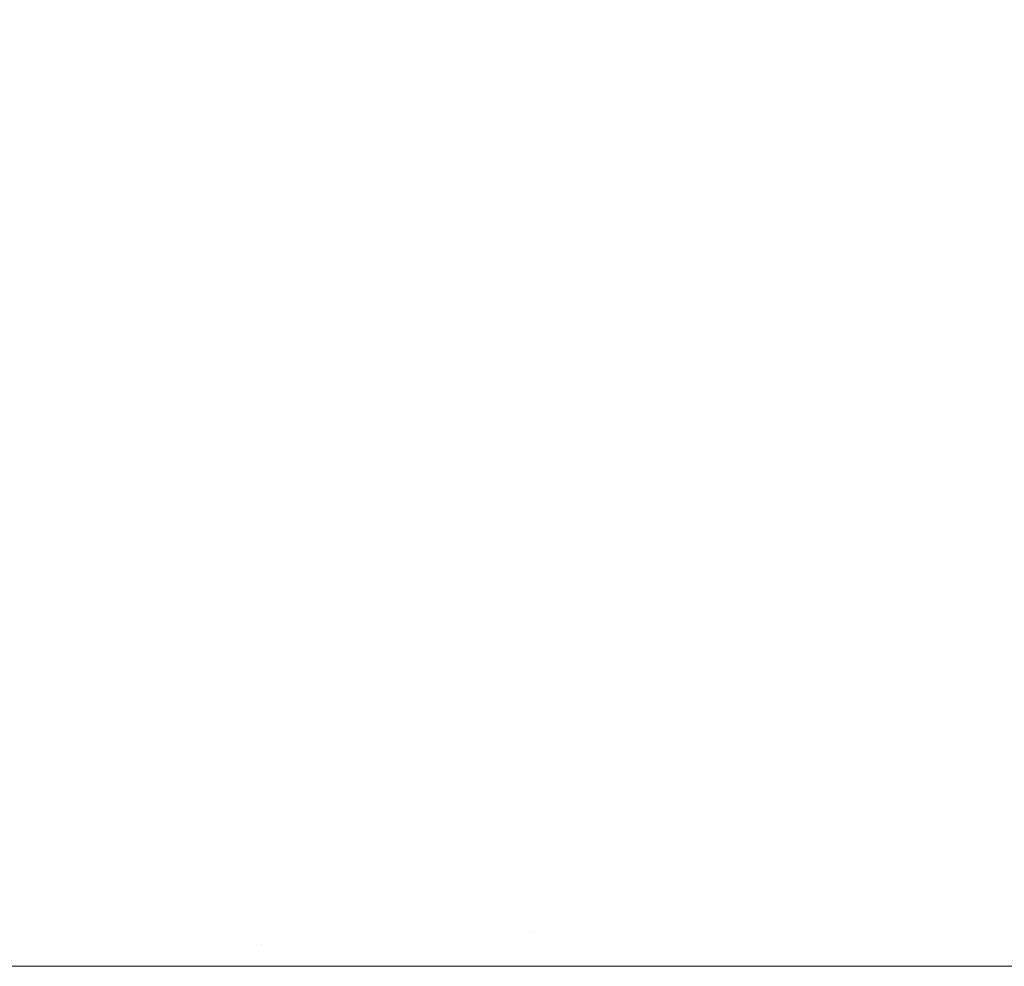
# Model space of a CAD drawing. Header units: centimetres. Extents: x -25.9 to 27.4, y -28.2 to -26.4.
# Tile 189 of 199: x 27.2758 to 27.2915, y -26.46 to -26.4449. Entities that reach past the tile are written whole.
import ezdxf

# ---------------------------------------------------------------- set-up
doc = ezdxf.new("R2010")
doc.units = ezdxf.units.CM
doc.header["$LTSCALE"] = 2.54
doc.layers.add('Lucido design-1', color=7, linetype='Continuous')

# ---------------------------------------------------------------- blocks, each defined once
blk = doc.blocks.new('Gruppo-4-1')
at = {"color": 7, "linetype": 'Continuous', "lineweight": 9}
for points, invisible_edges in [([(27.278345, -26.444721, 540.518618), (27.278988, -26.445027, 540.518618), (27.280888, -26.441259, 540.517806), (27.280084, -26.440874, 540.517806)], 15), ([(27.278988, -26.445027, 540.518618), (27.279616, -26.445361, 540.518618), (27.281675, -26.441676, 540.517806), (27.280888, -26.441259, 540.517806)], 15), ([(27.282874, -26.441428, 539.722441), (27.283652, -26.44193, 539.722441), (27.281449, -26.445189, 539.721644), (27.280811, -26.444778, 539.721644)], 15), ([(27.291017, -26.444191, 540.516815), (27.29167, -26.445037, 540.516815), (27.294985, -26.442585, 540.515649), (27.294225, -26.441601, 540.515649)], 15), ([(27.279616, -26.445361, 540.518618), (27.28023, -26.445722, 540.518618), (27.282443, -26.442127, 540.517806), (27.281675, -26.441676, 540.517806)], 15), ([(27.283652, -26.44193, 539.722441), (27.284408, -26.442465, 539.722441), (27.282069, -26.445627, 539.721644), (27.281449, -26.445189, 539.721644)], 15), ([(27.285962, -26.444847, 540.517806), (27.286592, -26.445477, 540.517806), (27.289606, -26.442588, 540.516815), (27.288851, -26.441833, 540.516815)], 15), ([(27.28023, -26.445722, 540.518618), (27.280828, -26.446108, 540.518618), (27.283192, -26.442611, 540.517806), (27.282443, -26.442127, 540.517806)], 15), ([(27.290003, -26.442208, 539.723396), (27.290741, -26.443012, 539.723396), (27.287811, -26.445591, 539.722441), (27.287184, -26.444909, 539.722441)], 15), ([(27.275205, -26.442525, 539.721644), (27.275943, -26.4427, 539.721644), (27.274946, -26.44653, 539.721007), (27.274371, -26.446393, 539.721007)], 15), ([(27.280828, -26.446108, 540.518618), (27.281409, -26.446519, 540.518618), (27.283919, -26.443125, 540.517806), (27.283192, -26.442611, 540.517806)], 15), ([(27.284408, -26.442465, 539.722441), (27.28514, -26.443031, 539.722441), (27.282669, -26.446091, 539.721644), (27.282069, -26.445627, 539.721644)], 15), ([(27.286592, -26.445477, 540.517806), (27.287194, -26.446133, 540.517806), (27.290329, -26.443375, 540.516815), (27.289606, -26.442588, 540.516815)], 15), ([(27.275943, -26.4427, 539.721644), (27.276673, -26.442907, 539.721644), (27.275514, -26.446691, 539.721007), (27.274946, -26.44653, 539.721007)], 15), ([(27.276673, -26.442907, 539.721644), (27.277394, -26.443145, 539.721644), (27.276076, -26.446876, 539.721007), (27.275514, -26.446691, 539.721007)], 15), ([(27.28514, -26.443031, 539.722441), (27.285848, -26.443628, 539.722441), (27.283249, -26.446581, 539.721644), (27.282669, -26.446091, 539.721644)], 15), ([(27.290741, -26.443012, 539.723396), (27.291445, -26.443846, 539.723396), (27.288408, -26.446298, 539.722441), (27.287811, -26.445591, 539.722441)], 15), ([(27.277394, -26.443145, 539.721644), (27.278104, -26.443413, 539.721644), (27.276628, -26.447084, 539.721007), (27.276076, -26.446876, 539.721007)], 15), ([(27.281409, -26.446519, 540.518618), (27.281973, -26.446954, 540.518618), (27.284624, -26.44367, 540.517806), (27.283919, -26.443125, 540.517806)], 15), ([(27.287194, -26.446133, 540.517806), (27.287769, -26.446814, 540.517806), (27.291017, -26.444191, 540.516815), (27.290329, -26.443375, 540.516815)], 15), ([(27.278104, -26.443413, 539.721644), (27.278802, -26.44371, 539.721644), (27.277172, -26.447316, 539.721007), (27.276628, -26.447084, 539.721007)], 15), ([(27.281973, -26.446954, 540.518618), (27.282517, -26.447413, 540.518618), (27.285305, -26.444244, 540.517806), (27.284624, -26.44367, 540.517806)], 15), ([(27.285848, -26.443628, 539.722441), (27.28653, -26.444254, 539.722441), (27.283808, -26.447094, 539.721644), (27.283249, -26.446581, 539.721644)], 15), ([(27.274591, -26.447895, 540.519248), (27.275101, -26.448039, 540.519248), (27.276349, -26.443967, 540.518618), (27.275664, -26.443773, 540.518618)], 15), ([(27.278802, -26.44371, 539.721644), (27.279487, -26.444038, 539.721644), (27.277705, -26.447571, 539.721007), (27.277172, -26.447316, 539.721007)], 15), ([(27.291445, -26.443846, 539.723396), (27.292112, -26.44471, 539.723396), (27.288974, -26.447031, 539.722441), (27.288408, -26.446298, 539.722441)], 15), ([(27.275101, -26.448039, 540.519248), (27.275606, -26.448206, 540.519248), (27.277025, -26.44419, 540.518618), (27.276349, -26.443967, 540.518618)], 15), ([(27.279487, -26.444038, 539.721644), (27.280157, -26.444394, 539.721644), (27.278227, -26.447848, 539.721007), (27.277705, -26.447571, 539.721007)], 15), ([(27.275606, -26.448206, 540.519248), (27.276103, -26.448393, 540.519248), (27.277691, -26.444441, 540.518618), (27.277025, -26.44419, 540.518618)], 15), ([(27.282517, -26.447413, 540.518618), (27.283041, -26.447894, 540.518618), (27.285962, -26.444847, 540.517806), (27.285305, -26.444244, 540.517806)], 15), ([(27.28653, -26.444254, 539.722441), (27.287184, -26.444909, 539.722441), (27.284345, -26.447631, 539.721644), (27.283808, -26.447094, 539.721644)], 15), ([(27.287769, -26.446814, 540.517806), (27.288314, -26.447519, 540.517806), (27.29167, -26.445037, 540.516815), (27.291017, -26.444191, 540.516815)], 15), ([(27.276103, -26.448393, 540.519248), (27.276591, -26.448601, 540.519248), (27.278345, -26.444721, 540.518618), (27.277691, -26.444441, 540.518618)], 15), ([(27.280157, -26.444394, 539.721644), (27.280811, -26.444778, 539.721644), (27.278737, -26.448147, 539.721007), (27.278227, -26.447848, 539.721007)], 15), ([(27.276591, -26.448601, 540.519248), (27.27707, -26.44883, 540.519248), (27.278988, -26.445027, 540.518618), (27.278345, -26.444721, 540.518618)], 15), ([(27.280811, -26.444778, 539.721644), (27.281449, -26.445189, 539.721644), (27.279233, -26.448468, 539.721007), (27.278737, -26.448147, 539.721007)], 15), ([(27.292112, -26.44471, 539.723396), (27.292742, -26.445601, 539.723396), (27.289508, -26.447787, 539.722441), (27.288974, -26.447031, 539.722441)], 15), ([(27.283041, -26.447894, 540.518618), (27.283544, -26.448398, 540.518618), (27.286592, -26.445477, 540.517806), (27.285962, -26.444847, 540.517806)], 15), ([(27.287184, -26.444909, 539.722441), (27.287811, -26.445591, 539.722441), (27.284858, -26.448189, 539.721644), (27.284345, -26.447631, 539.721644)], 15), ([(27.27707, -26.44883, 540.519248), (27.277539, -26.449079, 540.519248), (27.279616, -26.445361, 540.518618), (27.278988, -26.445027, 540.518618)], 15), ([(27.288314, -26.447519, 540.517806), (27.288828, -26.448247, 540.517806), (27.292287, -26.445909, 540.516815), (27.29167, -26.445037, 540.516815)], 15), ([(27.281449, -26.445189, 539.721644), (27.282069, -26.445627, 539.721644), (27.279715, -26.448809, 539.721007), (27.279233, -26.448468, 539.721007)], 15), ([(27.277539, -26.449079, 540.519248), (27.277997, -26.449348, 540.519248), (27.28023, -26.445722, 540.518618), (27.279616, -26.445361, 540.518618)], 15), ([(27.283544, -26.448398, 540.518618), (27.284026, -26.448922, 540.518618), (27.287194, -26.446133, 540.517806), (27.286592, -26.445477, 540.517806)], 15), ([(27.277997, -26.449348, 540.519248), (27.278443, -26.449636, 540.519248), (27.280828, -26.446108, 540.518618), (27.28023, -26.445722, 540.518618)], 15), ([(27.282069, -26.445627, 539.721644), (27.282669, -26.446091, 539.721644), (27.280183, -26.44917, 539.721007), (27.279715, -26.448809, 539.721007)], 15), ([(27.287811, -26.445591, 539.722441), (27.288408, -26.446298, 539.722441), (27.285347, -26.44877, 539.721644), (27.284858, -26.448189, 539.721644)], 15), ([(27.292742, -26.445601, 539.723396), (27.293334, -26.446518, 539.723396), (27.29001, -26.448565, 539.722441), (27.289508, -26.447787, 539.722441)], 15), ([(27.288828, -26.448247, 540.517806), (27.289311, -26.448995, 540.517806), (27.292867, -26.446806, 540.516815), (27.292287, -26.445909, 540.516815)], 15), ([(27.278443, -26.449636, 540.519248), (27.278877, -26.449943, 540.519248), (27.281409, -26.446519, 540.518618), (27.280828, -26.446108, 540.518618)], 15), ([(27.282669, -26.446091, 539.721644), (27.283249, -26.446581, 539.721644), (27.280635, -26.449551, 539.721007), (27.280183, -26.44917, 539.721007)], 15), ([(27.284026, -26.448922, 540.518618), (27.284485, -26.449466, 540.518618), (27.287769, -26.446814, 540.517806), (27.287194, -26.446133, 540.517806)], 15), ([(27.288408, -26.446298, 539.722441), (27.288974, -26.447031, 539.722441), (27.285811, -26.44937, 539.721644), (27.285347, -26.44877, 539.721644)], 15), ([(27.278877, -26.449943, 540.519248), (27.279297, -26.450268, 540.519248), (27.281973, -26.446954, 540.518618), (27.281409, -26.446519, 540.518618)], 15), ([(27.293334, -26.446518, 539.723396), (27.293887, -26.44746, 539.723396), (27.290479, -26.449363, 539.722441), (27.29001, -26.448565, 539.722441)], 15), ([(27.283249, -26.446581, 539.721644), (27.283808, -26.447094, 539.721644), (27.28107, -26.449951, 539.721007), (27.280635, -26.449551, 539.721007)], 15), ([(27.275514, -26.446691, 539.721007), (27.276076, -26.446876, 539.721007), (27.274752, -26.450623, 539.720529), (27.274351, -26.450491, 539.720529)], 15), ([(27.284485, -26.449466, 540.518618), (27.28492, -26.450029, 540.518618), (27.288314, -26.447519, 540.517806), (27.287769, -26.446814, 540.517806)], 15), ([(27.289311, -26.448995, 540.517806), (27.289762, -26.449764, 540.517806), (27.293407, -26.447728, 540.516815), (27.292867, -26.446806, 540.516815)], 15), ([(27.276076, -26.446876, 539.721007), (27.276628, -26.447084, 539.721007), (27.275147, -26.450772, 539.720529), (27.274752, -26.450623, 539.720529)], 15), ([(27.279297, -26.450268, 540.519248), (27.279703, -26.45061, 540.519248), (27.282517, -26.447413, 540.518618), (27.281973, -26.446954, 540.518618)], 15), ([(27.276628, -26.447084, 539.721007), (27.277172, -26.447316, 539.721007), (27.275535, -26.450938, 539.720529), (27.275147, -26.450772, 539.720529)], 15), ([(27.283808, -26.447094, 539.721644), (27.284345, -26.447631, 539.721644), (27.281488, -26.450369, 539.721007), (27.28107, -26.449951, 539.721007)], 15), ([(27.288974, -26.447031, 539.722441), (27.289508, -26.447787, 539.722441), (27.286249, -26.44999, 539.721644), (27.285811, -26.44937, 539.721644)], 15), ([(27.277172, -26.447316, 539.721007), (27.277705, -26.447571, 539.721007), (27.275916, -26.45112, 539.720529), (27.275535, -26.450938, 539.720529)], 15), ([(27.279703, -26.45061, 540.519248), (27.280094, -26.450969, 540.519248), (27.283041, -26.447894, 540.518618), (27.282517, -26.447413, 540.518618)], 15), ([(27.293887, -26.44746, 539.723396), (27.294399, -26.448424, 539.723396), (27.290913, -26.450181, 539.722441), (27.290479, -26.449363, 539.722441)], 15), ([(27.277705, -26.447571, 539.721007), (27.278227, -26.447848, 539.721007), (27.276289, -26.451318, 539.720529), (27.275916, -26.45112, 539.720529)], 15), ([(27.28492, -26.450029, 540.518618), (27.285331, -26.45061, 540.518618), (27.288828, -26.448247, 540.517806), (27.288314, -26.447519, 540.517806)], 15), ([(27.284345, -26.447631, 539.721644), (27.284858, -26.448189, 539.721644), (27.281887, -26.450804, 539.721007), (27.281488, -26.450369, 539.721007)], 15), ([(27.289762, -26.449764, 540.517806), (27.29018, -26.450551, 540.517806), (27.293908, -26.448671, 540.516815), (27.293407, -26.447728, 540.516815)], 15), ([(27.278227, -26.447848, 539.721007), (27.278737, -26.448147, 539.721007), (27.276653, -26.451531, 539.720529), (27.276289, -26.451318, 539.720529)], 15), ([(27.280094, -26.450969, 540.519248), (27.28047, -26.451345, 540.519248), (27.283544, -26.448398, 540.518618), (27.283041, -26.447894, 540.518618)], 15), ([(27.289508, -26.447787, 539.722441), (27.29001, -26.448565, 539.722441), (27.286661, -26.450627, 539.721644), (27.286249, -26.44999, 539.721644)], 15), ([(27.274177, -26.45225, 540.519695), (27.274503, -26.452373, 540.519695), (27.276103, -26.448393, 540.519248), (27.275606, -26.448206, 540.519248)], 15), ([(27.278737, -26.448147, 539.721007), (27.279233, -26.448468, 539.721007), (27.277008, -26.45176, 539.720529), (27.276653, -26.451531, 539.720529)], 15), ([(27.284858, -26.448189, 539.721644), (27.285347, -26.44877, 539.721644), (27.282268, -26.451256, 539.721007), (27.281887, -26.450804, 539.721007)], 15), ([(27.285331, -26.45061, 540.518618), (27.285717, -26.451208, 540.518618), (27.289311, -26.448995, 540.517806), (27.288828, -26.448247, 540.517806)], 15), ([(27.274503, -26.452373, 540.519695), (27.274824, -26.45251, 540.519695), (27.276591, -26.448601, 540.519248), (27.276103, -26.448393, 540.519248)], 15), ([(27.28047, -26.451345, 540.519248), (27.280829, -26.451736, 540.519248), (27.284026, -26.448922, 540.518618), (27.283544, -26.448398, 540.518618)], 15), ([(27.279233, -26.448468, 539.721007), (27.279715, -26.448809, 539.721007), (27.277352, -26.452004, 539.720529), (27.277008, -26.45176, 539.720529)], 15), ([(27.29001, -26.448565, 539.722441), (27.290479, -26.449363, 539.722441), (27.287045, -26.451282, 539.721644), (27.286661, -26.450627, 539.721644)], 15), ([(27.294399, -26.448424, 539.723396), (27.294869, -26.449409, 539.723396), (27.291313, -26.451016, 539.722441), (27.290913, -26.450181, 539.722441)], 15), ([(27.274824, -26.45251, 540.519695), (27.275139, -26.452661, 540.519695), (27.27707, -26.44883, 540.519248), (27.276591, -26.448601, 540.519248)], 15), ([(27.29018, -26.450551, 540.517806), (27.290564, -26.451355, 540.517806), (27.294369, -26.449635, 540.516815), (27.293908, -26.448671, 540.516815)], 15), ([(27.275139, -26.452661, 540.519695), (27.275447, -26.452824, 540.519695), (27.277539, -26.449079, 540.519248), (27.27707, -26.44883, 540.519248)], 15), ([(27.279715, -26.448809, 539.721007), (27.280183, -26.44917, 539.721007), (27.277686, -26.452262, 539.720529), (27.277352, -26.452004, 539.720529)], 15), ([(27.285347, -26.44877, 539.721644), (27.285811, -26.44937, 539.721644), (27.28263, -26.451723, 539.721007), (27.282268, -26.451256, 539.721007)], 15), ([(27.280829, -26.451736, 540.519248), (27.281171, -26.452142, 540.519248), (27.284485, -26.449466, 540.518618), (27.284026, -26.448922, 540.518618)], 15), ([(27.285717, -26.451208, 540.518618), (27.286077, -26.451822, 540.518618), (27.289762, -26.449764, 540.517806), (27.289311, -26.448995, 540.517806)], 15), ([(27.275447, -26.452824, 540.519695), (27.275748, -26.453001, 540.519695), (27.277997, -26.449348, 540.519248), (27.277539, -26.449079, 540.519248)], 15), ([(27.280183, -26.44917, 539.721007), (27.280635, -26.449551, 539.721007), (27.278009, -26.452534, 539.720529), (27.277686, -26.452262, 539.720529)], 15), ([(27.275748, -26.453001, 540.519695), (27.276041, -26.45319, 540.519695), (27.278443, -26.449636, 540.519248), (27.277997, -26.449348, 540.519248)], 15), ([(27.281171, -26.452142, 540.519248), (27.281496, -26.452562, 540.519248), (27.28492, -26.450029, 540.518618), (27.284485, -26.449466, 540.518618)], 15), ([(27.285811, -26.44937, 539.721644), (27.286249, -26.44999, 539.721644), (27.282971, -26.452206, 539.721007), (27.28263, -26.451723, 539.721007)], 15), ([(27.290479, -26.449363, 539.722441), (27.290913, -26.450181, 539.722441), (27.287401, -26.451952, 539.721644), (27.287045, -26.451282, 539.721644)], 15), ([(27.294869, -26.449409, 539.723396), (27.295298, -26.450413, 539.723396), (27.291676, -26.451868, 539.722441), (27.291313, -26.451016, 539.722441)], 15), ([(27.276041, -26.45319, 540.519695), (27.276326, -26.453392, 540.519695), (27.278877, -26.449943, 540.519248), (27.278443, -26.449636, 540.519248)], 15), ([(27.280635, -26.449551, 539.721007), (27.28107, -26.449951, 539.721007), (27.27832, -26.45282, 539.720529), (27.278009, -26.452534, 539.720529)], 15), ([(27.290564, -26.451355, 540.517806), (27.290914, -26.452174, 540.517806), (27.294788, -26.450617, 540.516815), (27.294369, -26.449635, 540.516815)], 15), ([(27.286077, -26.451822, 540.518618), (27.286411, -26.452451, 540.518618), (27.29018, -26.450551, 540.517806), (27.289762, -26.449764, 540.517806)], 15), ([(27.276326, -26.453392, 540.519695), (27.276602, -26.453605, 540.519695), (27.279297, -26.450268, 540.519248), (27.278877, -26.449943, 540.519248)], 15), ([(27.28107, -26.449951, 539.721007), (27.281488, -26.450369, 539.721007), (27.278619, -26.453119, 539.720529), (27.27832, -26.45282, 539.720529)], 15), ([(27.281496, -26.452562, 540.519248), (27.281802, -26.452995, 540.519248), (27.285331, -26.45061, 540.518618), (27.28492, -26.450029, 540.518618)], 15), ([(27.286249, -26.44999, 539.721644), (27.286661, -26.450627, 539.721644), (27.283291, -26.452702, 539.721007), (27.282971, -26.452206, 539.721007)], 15), ([(27.276602, -26.453605, 540.519695), (27.276869, -26.45383, 540.519695), (27.279703, -26.45061, 540.519248), (27.279297, -26.450268, 540.519248)], 15), ([(27.290913, -26.450181, 539.722441), (27.291313, -26.451016, 539.722441), (27.287728, -26.452637, 539.721644), (27.287401, -26.451952, 539.721644)], 15), ([(27.281488, -26.450369, 539.721007), (27.281887, -26.450804, 539.721007), (27.278904, -26.45343, 539.720529), (27.278619, -26.453119, 539.720529)], 15), ([(27.286411, -26.452451, 540.518618), (27.286718, -26.453093, 540.518618), (27.290564, -26.451355, 540.517806), (27.29018, -26.450551, 540.517806)], 15), ([(27.276869, -26.45383, 540.519695), (27.277126, -26.454066, 540.519695), (27.280094, -26.450969, 540.519248), (27.279703, -26.45061, 540.519248)], 15), ([(27.281802, -26.452995, 540.519248), (27.28209, -26.453441, 540.519248), (27.285717, -26.451208, 540.518618), (27.285331, -26.45061, 540.518618)], 15), ([(27.286661, -26.450627, 539.721644), (27.287045, -26.451282, 539.721644), (27.28359, -26.453212, 539.721007), (27.283291, -26.452702, 539.721007)], 15), ([(27.290914, -26.452174, 540.517806), (27.291228, -26.453008, 540.517806), (27.295165, -26.451617, 540.516815), (27.294788, -26.450617, 540.516815)], 15), ([(27.281887, -26.450804, 539.721007), (27.282268, -26.451256, 539.721007), (27.279176, -26.453752, 539.720529), (27.278904, -26.45343, 539.720529)], 15), ([(27.275535, -26.450938, 539.720529), (27.275916, -26.45112, 539.720529), (27.274122, -26.454678, 539.720211), (27.273894, -26.454569, 539.720211)], 15), ([(27.277126, -26.454066, 540.519695), (27.277373, -26.454313, 540.519695), (27.28047, -26.451345, 540.519248), (27.280094, -26.450969, 540.519248)], 15), ([(27.291313, -26.451016, 539.722441), (27.291676, -26.451868, 539.722441), (27.288026, -26.453335, 539.721644), (27.287728, -26.452637, 539.721644)], 15), ([(27.275916, -26.45112, 539.720529), (27.276289, -26.451318, 539.720529), (27.274345, -26.454796, 539.720211), (27.274122, -26.454678, 539.720211)], 15), ([(27.28209, -26.453441, 540.519248), (27.282359, -26.453899, 540.519248), (27.286077, -26.451822, 540.518618), (27.285717, -26.451208, 540.518618)], 15), ([(27.276289, -26.451318, 539.720529), (27.276653, -26.451531, 539.720529), (27.274564, -26.454924, 539.720211), (27.274345, -26.454796, 539.720211)], 15), ([(27.277373, -26.454313, 540.519695), (27.277609, -26.45457, 540.519695), (27.280829, -26.451736, 540.519248), (27.28047, -26.451345, 540.519248)], 15), ([(27.282268, -26.451256, 539.721007), (27.28263, -26.451723, 539.721007), (27.279434, -26.454086, 539.720529), (27.279176, -26.453752, 539.720529)], 15), ([(27.287045, -26.451282, 539.721644), (27.287401, -26.451952, 539.721644), (27.283867, -26.453733, 539.721007), (27.28359, -26.453212, 539.721007)], 15), ([(27.286718, -26.453093, 540.518618), (27.286997, -26.453748, 540.518618), (27.290914, -26.452174, 540.517806), (27.290564, -26.451355, 540.517806)], 15), ([(27.276653, -26.451531, 539.720529), (27.277008, -26.45176, 539.720529), (27.274776, -26.455062, 539.720211), (27.274564, -26.454924, 539.720211)], 15), ([(27.291228, -26.453008, 540.517806), (27.291507, -26.453854, 540.517806), (27.2955, -26.452631, 540.516815), (27.295165, -26.451617, 540.516815)], 15), ([(27.277008, -26.45176, 539.720529), (27.277352, -26.452004, 539.720529), (27.274983, -26.455208, 539.720211), (27.274776, -26.455062, 539.720211)], 15), ([(27.277609, -26.45457, 540.519695), (27.277834, -26.454836, 540.519695), (27.281171, -26.452142, 540.519248), (27.280829, -26.451736, 540.519248)], 15), ([(27.28263, -26.451723, 539.721007), (27.282971, -26.452206, 539.721007), (27.279678, -26.454431, 539.720529), (27.279434, -26.454086, 539.720529)], 15), ([(27.282359, -26.453899, 540.519248), (27.282608, -26.454368, 540.519248), (27.286411, -26.452451, 540.518618), (27.286077, -26.451822, 540.518618)], 15), ([(27.277352, -26.452004, 539.720529), (27.277686, -26.452262, 539.720529), (27.275183, -26.455363, 539.720211), (27.274983, -26.455208, 539.720211)], 15), ([(27.287401, -26.451952, 539.721644), (27.287728, -26.452637, 539.721644), (27.284122, -26.454267, 539.721007), (27.283867, -26.453733, 539.721007)], 15), ([(27.291676, -26.451868, 539.722441), (27.292003, -26.452734, 539.722441), (27.288294, -26.454045, 539.721644), (27.288026, -26.453335, 539.721644)], 15), ([(27.277834, -26.454836, 540.519695), (27.278047, -26.455112, 540.519695), (27.281496, -26.452562, 540.519248), (27.281171, -26.452142, 540.519248)], 15), ([(27.277686, -26.452262, 539.720529), (27.278009, -26.452534, 539.720529), (27.275377, -26.455526, 539.720211), (27.275183, -26.455363, 539.720211)], 15), ([(27.282971, -26.452206, 539.721007), (27.283291, -26.452702, 539.721007), (27.279907, -26.454786, 539.720529), (27.279678, -26.454431, 539.720529)], 15), ([(27.286997, -26.453748, 540.518618), (27.287249, -26.454414, 540.518618), (27.291228, -26.453008, 540.517806), (27.290914, -26.452174, 540.517806)], 15), ([(27.282608, -26.454368, 540.519248), (27.282837, -26.454848, 540.519248), (27.286718, -26.453093, 540.518618), (27.286411, -26.452451, 540.518618)], 15), ([(27.278009, -26.452534, 539.720529), (27.27832, -26.45282, 539.720529), (27.275563, -26.455697, 539.720211), (27.275377, -26.455526, 539.720211)], 15), ([(27.278047, -26.455112, 540.519695), (27.278248, -26.455397, 540.519695), (27.281802, -26.452995, 540.519248), (27.281496, -26.452562, 540.519248)], 15), ([(27.287728, -26.452637, 539.721644), (27.288026, -26.453335, 539.721644), (27.284354, -26.45481, 539.721007), (27.284122, -26.454267, 539.721007)], 15), ([(27.283291, -26.452702, 539.721007), (27.28359, -26.453212, 539.721007), (27.280121, -26.45515, 539.720529), (27.279907, -26.454786, 539.720529)], 15), ([(27.292003, -26.452734, 539.722441), (27.292293, -26.453614, 539.722441), (27.288531, -26.454765, 539.721644), (27.288294, -26.454045, 539.721644)], 15), ([(27.27832, -26.45282, 539.720529), (27.278619, -26.453119, 539.720529), (27.275742, -26.455876, 539.720211), (27.275563, -26.455697, 539.720211)], 15), ([(27.273492, -26.456666, 540.519957), (27.273631, -26.456756, 540.519957), (27.276041, -26.45319, 540.519695), (27.275748, -26.453001, 540.519695)], 15), ([(27.278248, -26.455397, 540.519695), (27.278438, -26.45569, 540.519695), (27.28209, -26.453441, 540.519248), (27.281802, -26.452995, 540.519248)], 15), ([(27.282837, -26.454848, 540.519248), (27.283046, -26.455336, 540.519248), (27.286997, -26.453748, 540.518618), (27.286718, -26.453093, 540.518618)], 15), ([(27.287249, -26.454414, 540.518618), (27.287472, -26.45509, 540.518618), (27.291507, -26.453854, 540.517806), (27.291228, -26.453008, 540.517806)], 15), ([(27.273631, -26.456756, 540.519957), (27.273767, -26.456852, 540.519957), (27.276326, -26.453392, 540.519695), (27.276041, -26.45319, 540.519695)], 15), ([(27.278619, -26.453119, 539.720529), (27.278904, -26.45343, 539.720529), (27.275913, -26.456062, 539.720211), (27.275742, -26.455876, 539.720211)], 15), ([(27.28359, -26.453212, 539.721007), (27.283867, -26.453733, 539.721007), (27.280319, -26.455523, 539.720529), (27.280121, -26.45515, 539.720529)], 15), ([(27.273767, -26.456852, 540.519957), (27.273899, -26.456953, 540.519957), (27.276602, -26.453605, 540.519695), (27.276326, -26.453392, 540.519695)], 15), ([(27.288026, -26.453335, 539.721644), (27.288294, -26.454045, 539.721644), (27.284563, -26.455363, 539.721007), (27.284354, -26.45481, 539.721007)], 15), ([(27.278904, -26.45343, 539.720529), (27.279176, -26.453752, 539.720529), (27.276076, -26.456255, 539.720211), (27.275913, -26.456062, 539.720211)], 15), ([(27.278438, -26.45569, 540.519695), (27.278614, -26.455991, 540.519695), (27.282359, -26.453899, 540.519248), (27.28209, -26.453441, 540.519248)], 15), ([(27.273899, -26.456953, 540.519957), (27.274026, -26.457061, 540.519957), (27.276869, -26.45383, 540.519695), (27.276602, -26.453605, 540.519695)], 15), ([(27.283867, -26.453733, 539.721007), (27.284122, -26.454267, 539.721007), (27.280501, -26.455904, 539.720529), (27.280319, -26.455523, 539.720529)], 15), ([(27.292293, -26.453614, 539.722441), (27.292545, -26.454504, 539.722441), (27.288738, -26.455496, 539.721644), (27.288531, -26.454765, 539.721644)], 15), ([(27.274026, -26.457061, 540.519957), (27.274148, -26.457173, 540.519957), (27.277126, -26.454066, 540.519695), (27.276869, -26.45383, 540.519695)], 15), ([(27.279176, -26.453752, 539.720529), (27.279434, -26.454086, 539.720529), (27.276231, -26.456456, 539.720211), (27.276076, -26.456255, 539.720211)], 15), ([(27.283046, -26.455336, 540.519248), (27.283233, -26.455833, 540.519248), (27.287249, -26.454414, 540.518618), (27.286997, -26.453748, 540.518618)], 15), ([(27.287472, -26.45509, 540.518618), (27.287666, -26.455775, 540.518618), (27.29175, -26.454711, 540.517806), (27.291507, -26.453854, 540.517806)], 15), ([(27.278614, -26.455991, 540.519695), (27.278778, -26.4563, 540.519695), (27.282608, -26.454368, 540.519248), (27.282359, -26.453899, 540.519248)], 15), ([(27.288294, -26.454045, 539.721644), (27.288531, -26.454765, 539.721644), (27.284748, -26.455924, 539.721007), (27.284563, -26.455363, 539.721007)], 15), ([(27.274148, -26.457173, 540.519957), (27.274266, -26.457291, 540.519957), (27.277373, -26.454313, 540.519695), (27.277126, -26.454066, 540.519695)], 15), ([(27.279434, -26.454086, 539.720529), (27.279678, -26.454431, 539.720529), (27.276377, -26.456662, 539.720211), (27.276231, -26.456456, 539.720211)], 15), ([(27.274266, -26.457291, 540.519957), (27.274378, -26.457413, 540.519957), (27.277609, -26.45457, 540.519695), (27.277373, -26.454313, 540.519695)], 15), ([(27.284122, -26.454267, 539.721007), (27.284354, -26.45481, 539.721007), (27.280667, -26.456292, 539.720529), (27.280501, -26.455904, 539.720529)], 15), ([(27.279678, -26.454431, 539.720529), (27.279907, -26.454786, 539.720529), (27.276514, -26.456875, 539.720211), (27.276377, -26.456662, 539.720211)], 15), ([(27.278778, -26.4563, 540.519695), (27.278928, -26.456614, 540.519695), (27.282837, -26.454848, 540.519248), (27.282608, -26.454368, 540.519248)], 15), ([(27.283233, -26.455833, 540.519248), (27.283399, -26.456337, 540.519248), (27.287472, -26.45509, 540.518618), (27.287249, -26.454414, 540.518618)], 15), ([(27.292545, -26.454504, 539.722441), (27.292759, -26.455405, 539.722441), (27.288914, -26.456234, 539.721644), (27.288738, -26.455496, 539.721644)], 15), ([(27.274378, -26.457413, 540.519957), (27.274485, -26.45754, 540.519957), (27.277834, -26.454836, 540.519695), (27.277609, -26.45457, 540.519695)], 15), ([(27.279907, -26.454786, 539.720529), (27.280121, -26.45515, 539.720529), (27.276642, -26.457093, 539.720211), (27.276514, -26.456875, 539.720211)], 15), ([(27.284354, -26.45481, 539.721007), (27.284563, -26.455363, 539.721007), (27.280816, -26.456687, 539.720529), (27.280667, -26.456292, 539.720529)], 15), ([(27.288531, -26.454765, 539.721644), (27.288738, -26.455496, 539.721644), (27.284909, -26.456493, 539.721007), (27.284748, -26.455924, 539.721007)], 15), ([(27.287666, -26.455775, 540.518618), (27.28783, -26.456467, 540.518618), (27.291956, -26.455578, 540.517806), (27.29175, -26.454711, 540.517806)], 15), ([(27.274485, -26.45754, 540.519957), (27.274587, -26.457672, 540.519957), (27.278047, -26.455112, 540.519695), (27.277834, -26.454836, 540.519695)], 15), ([(27.278928, -26.456614, 540.519695), (27.279065, -26.456935, 540.519695), (27.283046, -26.455336, 540.519248), (27.282837, -26.454848, 540.519248)], 15), ([(27.274587, -26.457672, 540.519957), (27.274683, -26.457807, 540.519957), (27.278248, -26.455397, 540.519695), (27.278047, -26.455112, 540.519695)], 15), ([(27.283399, -26.456337, 540.519248), (27.283544, -26.456848, 540.519248), (27.287666, -26.455775, 540.518618), (27.287472, -26.45509, 540.518618)], 15), ([(27.280121, -26.45515, 539.720529), (27.280319, -26.455523, 539.720529), (27.276761, -26.457317, 539.720211), (27.276642, -26.457093, 539.720211)], 15), ([(27.274683, -26.457807, 540.519957), (27.274773, -26.457947, 540.519957), (27.278438, -26.45569, 540.519695), (27.278248, -26.455397, 540.519695)], 15), ([(27.279065, -26.456935, 540.519695), (27.279189, -26.457262, 540.519695), (27.283233, -26.455833, 540.519248), (27.283046, -26.455336, 540.519248)], 15), ([(27.284563, -26.455363, 539.721007), (27.284748, -26.455924, 539.721007), (27.280948, -26.457088, 539.720529), (27.280816, -26.456687, 539.720529)], 15), ([(27.292759, -26.455405, 539.722441), (27.292935, -26.456314, 539.722441), (27.289058, -26.456979, 539.721644), (27.288914, -26.456234, 539.721644)], 15), ([(27.280319, -26.455523, 539.720529), (27.280501, -26.455904, 539.720529), (27.27687, -26.457545, 539.720211), (27.276761, -26.457317, 539.720211)], 15), ([(27.288738, -26.455496, 539.721644), (27.288914, -26.456234, 539.721644), (27.285045, -26.457067, 539.721007), (27.284909, -26.456493, 539.721007)], 15), ([(27.28783, -26.456467, 540.518618), (27.287965, -26.457166, 540.518618), (27.292125, -26.456453, 540.517806), (27.291956, -26.455578, 540.517806)], 15), ([(27.274773, -26.457947, 540.519957), (27.274857, -26.45809, 540.519957), (27.278614, -26.455991, 540.519695), (27.278438, -26.45569, 540.519695)], 15), ([(27.275742, -26.455876, 539.720211), (27.275913, -26.456062, 539.720211), (27.272919, -26.458697, 539.720053), (27.272862, -26.458635, 539.720053)], 15), ([(27.280501, -26.455904, 539.720529), (27.280667, -26.456292, 539.720529), (27.276969, -26.457778, 539.720211), (27.27687, -26.457545, 539.720211)], 15), ([(27.279189, -26.457262, 540.519695), (27.279298, -26.457593, 540.519695), (27.283399, -26.456337, 540.519248), (27.283233, -26.455833, 540.519248)], 15), ([(27.284748, -26.455924, 539.721007), (27.284909, -26.456493, 539.721007), (27.281063, -26.457494, 539.720529), (27.280948, -26.457088, 539.720529)], 15), ([(27.283544, -26.456848, 540.519248), (27.283667, -26.457365, 540.519248), (27.28783, -26.456467, 540.518618), (27.287666, -26.455775, 540.518618)], 15), ([(27.275913, -26.456062, 539.720211), (27.276076, -26.456255, 539.720211), (27.272973, -26.458761, 539.720053), (27.272919, -26.458697, 539.720053)], 15), ([(27.274857, -26.45809, 540.519957), (27.274935, -26.458237, 540.519957), (27.278778, -26.4563, 540.519695), (27.278614, -26.455991, 540.519695)], 15), ([(27.288914, -26.456234, 539.721644), (27.289058, -26.456979, 539.721644), (27.285158, -26.457648, 539.721007), (27.285045, -26.457067, 539.721007)], 15), ([(27.276076, -26.456255, 539.720211), (27.276231, -26.456456, 539.720211), (27.273024, -26.458827, 539.720053), (27.272973, -26.458761, 539.720053)], 15), ([(27.274935, -26.458237, 540.519957), (27.275007, -26.458387, 540.519957), (27.278928, -26.456614, 540.519695), (27.278778, -26.4563, 540.519695)], 15), ([(27.280667, -26.456292, 539.720529), (27.280816, -26.456687, 539.720529), (27.277059, -26.458014, 539.720211), (27.276969, -26.457778, 539.720211)], 15), ([(27.279298, -26.457593, 540.519695), (27.279393, -26.457929, 540.519695), (27.283544, -26.456848, 540.519248), (27.283399, -26.456337, 540.519248)], 15), ([(27.292935, -26.456314, 539.722441), (27.293072, -26.45723, 539.722441), (27.28917, -26.457729, 539.721644), (27.289058, -26.456979, 539.721644)], 15), ([(27.276231, -26.456456, 539.720211), (27.276377, -26.456662, 539.720211), (27.273072, -26.458896, 539.720053), (27.273024, -26.458827, 539.720053)], 15), ([(27.284909, -26.456493, 539.721007), (27.285045, -26.457067, 539.721007), (27.28116, -26.457905, 539.720529), (27.281063, -26.457494, 539.720529)], 15), ([(27.283667, -26.457365, 540.519248), (27.283768, -26.457886, 540.519248), (27.287965, -26.457166, 540.518618), (27.28783, -26.456467, 540.518618)], 15), ([(27.287965, -26.457166, 540.518618), (27.288071, -26.45787, 540.518618), (27.292257, -26.457334, 540.517806), (27.292125, -26.456453, 540.517806)], 15), ([(27.276377, -26.456662, 539.720211), (27.276514, -26.456875, 539.720211), (27.273118, -26.458966, 539.720053), (27.273072, -26.458896, 539.720053)], 15), ([(27.275007, -26.458387, 540.519957), (27.275072, -26.45854, 540.519957), (27.279065, -26.456935, 540.519695), (27.278928, -26.456614, 540.519695)], 15), ([(27.280816, -26.456687, 539.720529), (27.280948, -26.457088, 539.720529), (27.277138, -26.458255, 539.720211), (27.277059, -26.458014, 539.720211)], 15), ([(27.279393, -26.457929, 540.519695), (27.279474, -26.458268, 540.519695), (27.283667, -26.457365, 540.519248), (27.283544, -26.456848, 540.519248)], 15), ([(27.276514, -26.456875, 539.720211), (27.276642, -26.457093, 539.720211), (27.27316, -26.459038, 539.720053), (27.273118, -26.458966, 539.720053)], 15), ([(27.275072, -26.45854, 540.519957), (27.275131, -26.458695, 540.519957), (27.279189, -26.457262, 540.519695), (27.279065, -26.456935, 540.519695)], 15), ([(27.289058, -26.456979, 539.721644), (27.28917, -26.457729, 539.721644), (27.285245, -26.458232, 539.721007), (27.285158, -26.457648, 539.721007)], 15), ([(27.276642, -26.457093, 539.720211), (27.276761, -26.457317, 539.720211), (27.2732, -26.459112, 539.720053), (27.27316, -26.459038, 539.720053)], 15), ([(27.280948, -26.457088, 539.720529), (27.281063, -26.457494, 539.720529), (27.277207, -26.458498, 539.720211), (27.277138, -26.458255, 539.720211)], 15), ([(27.285045, -26.457067, 539.721007), (27.285158, -26.457648, 539.721007), (27.281241, -26.458319, 539.720529), (27.28116, -26.457905, 539.720529)], 15), ([(27.283768, -26.457886, 540.519248), (27.283846, -26.458411, 540.519248), (27.288071, -26.45787, 540.518618), (27.287965, -26.457166, 540.518618)], 15), ([(27.276761, -26.457317, 539.720211), (27.27687, -26.457545, 539.720211), (27.273236, -26.459188, 539.720053), (27.2732, -26.459112, 539.720053)], 15), ([(27.275131, -26.458695, 540.519957), (27.275183, -26.458853, 540.519957), (27.279298, -26.457593, 540.519695), (27.279189, -26.457262, 540.519695)], 15), ([(27.288071, -26.45787, 540.518618), (27.288146, -26.458578, 540.518618), (27.292352, -26.45822, 540.517806), (27.292257, -26.457334, 540.517806)], 15), ([(27.293072, -26.45723, 539.722441), (27.29317, -26.45815, 539.722441), (27.289251, -26.458484, 539.721644), (27.28917, -26.457729, 539.721644)], 15), ([(27.281063, -26.457494, 539.720529), (27.28116, -26.457905, 539.720529), (27.277265, -26.458744, 539.720211), (27.277207, -26.458498, 539.720211)], 15), ([(27.279474, -26.458268, 540.519695), (27.27954, -26.458611, 540.519695), (27.283768, -26.457886, 540.519248), (27.283667, -26.457365, 540.519248)], 15), ([(27.27687, -26.457545, 539.720211), (27.276969, -26.457778, 539.720211), (27.273268, -26.459265, 539.720053), (27.273236, -26.459188, 539.720053)], 15), ([(27.275183, -26.458853, 540.519957), (27.275228, -26.459013, 540.519957), (27.279393, -26.457929, 540.519695), (27.279298, -26.457593, 540.519695)], 15), ([(27.285158, -26.457648, 539.721007), (27.285245, -26.458232, 539.721007), (27.281303, -26.458737, 539.720529), (27.281241, -26.458319, 539.720529)], 15), ([(27.276969, -26.457778, 539.720211), (27.277059, -26.458014, 539.720211), (27.273298, -26.459343, 539.720053), (27.273268, -26.459265, 539.720053)], 15), ([(27.28917, -26.457729, 539.721644), (27.289251, -26.458484, 539.721644), (27.285308, -26.45882, 539.721007), (27.285245, -26.458232, 539.721007)], 15), ([(27.275228, -26.459013, 540.519957), (27.275266, -26.459175, 540.519957), (27.279474, -26.458268, 540.519695), (27.279393, -26.457929, 540.519695)], 15), ([(27.28116, -26.457905, 539.720529), (27.281241, -26.458319, 539.720529), (27.277313, -26.458993, 539.720211), (27.277265, -26.458744, 539.720211)], 15), ([(27.27954, -26.458611, 540.519695), (27.279591, -26.458956, 540.519695), (27.283846, -26.458411, 540.519248), (27.283768, -26.457886, 540.519248)], 15), ([(27.283846, -26.458411, 540.519248), (27.283902, -26.458939, 540.519248), (27.288146, -26.458578, 540.518618), (27.288071, -26.45787, 540.518618)], 15), ([(27.277059, -26.458014, 539.720211), (27.277138, -26.458255, 539.720211), (27.273324, -26.459423, 539.720053), (27.273298, -26.459343, 539.720053)], 15), ([(27.277138, -26.458255, 539.720211), (27.277207, -26.458498, 539.720211), (27.273347, -26.459503, 539.720053), (27.273324, -26.459423, 539.720053)], 15), ([(27.275266, -26.459175, 540.519957), (27.275298, -26.459338, 540.519957), (27.27954, -26.458611, 540.519695), (27.279474, -26.458268, 540.519695)], 15), ([(27.285245, -26.458232, 539.721007), (27.285308, -26.45882, 539.721007), (27.281348, -26.459157, 539.720529), (27.281303, -26.458737, 539.720529)], 15), ([(27.288146, -26.458578, 540.518618), (27.288191, -26.459288, 540.518618), (27.292408, -26.459109, 540.517806), (27.292352, -26.45822, 540.517806)], 15), ([(27.29317, -26.45815, 539.722441), (27.293229, -26.459074, 539.722441), (27.289299, -26.459241, 539.721644), (27.289251, -26.458484, 539.721644)], 15), ([(27.281241, -26.458319, 539.720529), (27.281303, -26.458737, 539.720529), (27.277351, -26.459243, 539.720211), (27.277313, -26.458993, 539.720211)], 15), ([(27.279591, -26.458956, 540.519695), (27.279628, -26.459303, 540.519695), (27.283902, -26.458939, 540.519248), (27.283846, -26.458411, 540.519248)], 15), ([(27.277207, -26.458498, 539.720211), (27.277265, -26.458744, 539.720211), (27.273366, -26.459585, 539.720053), (27.273347, -26.459503, 539.720053)], 15), ([(27.283902, -26.458939, 540.519248), (27.283936, -26.459469, 540.519248), (27.288191, -26.459288, 540.518618), (27.288146, -26.458578, 540.518618)], 15), ([(27.289251, -26.458484, 539.721644), (27.289299, -26.459241, 539.721644), (27.285345, -26.459409, 539.721007), (27.285308, -26.45882, 539.721007)], 15), ([(27.277265, -26.458744, 539.720211), (27.277313, -26.458993, 539.720211), (27.273382, -26.459667, 539.720053), (27.273366, -26.459585, 539.720053)], 15), ([(27.275298, -26.459338, 540.519957), (27.275323, -26.459503, 540.519957), (27.279591, -26.458956, 540.519695), (27.27954, -26.458611, 540.519695)], 15), ([(27.281303, -26.458737, 539.720529), (27.281348, -26.459157, 539.720529), (27.277378, -26.459495, 539.720211), (27.277351, -26.459243, 539.720211)], 15), ([(27.285308, -26.45882, 539.721007), (27.285345, -26.459409, 539.721007), (27.281375, -26.459578, 539.720529), (27.281348, -26.459157, 539.720529)], 15), ([(27.277313, -26.458993, 539.720211), (27.277351, -26.459243, 539.720211), (27.273395, -26.45975, 539.720053), (27.273382, -26.459667, 539.720053)], 15), ([(27.275323, -26.459503, 540.519957), (27.27534, -26.459668, 540.519957), (27.279628, -26.459303, 540.519695), (27.279591, -26.458956, 540.519695)], 15), ([(27.279628, -26.459303, 540.519695), (27.279651, -26.459651, 540.519695), (27.283936, -26.459469, 540.519248), (27.283902, -26.458939, 540.519248)], 15), ([(27.281348, -26.459157, 539.720529), (27.281375, -26.459578, 539.720529), (27.277394, -26.459747, 539.720211), (27.277378, -26.459495, 539.720211)], 15), ([(27.289312, -26.46, 540.518405), (27.292427, -26.46, 540.517806), (27.292408, -26.459109, 540.517806), (27.288191, -26.459288, 540.518618)], 14), ([(27.293229, -26.459074, 539.722441), (27.293249, -26.46, 539.722441), (27.289315, -26.46, 539.721644), (27.289299, -26.459241, 539.721644)], 13), ([(27.277351, -26.459243, 539.720211), (27.277378, -26.459495, 539.720211), (27.273404, -26.459833, 539.720053), (27.273395, -26.45975, 539.720053)], 15), ([(27.27534, -26.459668, 540.519957), (27.275351, -26.459834, 540.519957), (27.279651, -26.459651, 540.519695), (27.279628, -26.459303, 540.519695)], 15), ([(27.285355, -26.46, 540.51904), (27.288207, -26.46, 540.518618), (27.288191, -26.459288, 540.518618), (27.283936, -26.459469, 540.519248)], 14), ([(27.289299, -26.459241, 539.721644), (27.289315, -26.46, 539.721644), (27.285358, -26.46, 539.721007), (27.285345, -26.459409, 539.721007)], 13), ([(27.288191, -26.459288, 540.518618), (27.288207, -26.46, 540.518618), (27.289312, -26.46, 540.518405)], 9), ([(27.277378, -26.459495, 539.720211), (27.277394, -26.459747, 539.720211), (27.273409, -26.459916, 539.720053), (27.273404, -26.459833, 539.720053)], 15), ([(27.283936, -26.459469, 540.519248), (27.279651, -26.459651, 540.519695), (27.279658, -26.46, 540.519695), (27.281381, -26.46, 540.519515)], 11), ([(27.285345, -26.459409, 539.721007), (27.285358, -26.46, 539.721007), (27.281384, -26.46, 539.720529), (27.281375, -26.459578, 539.720529)], 13), ([(27.281381, -26.46, 540.519515), (27.283948, -26.46, 540.519248), (27.283936, -26.459469, 540.519248)], 10), ([(27.283936, -26.459469, 540.519248), (27.283948, -26.46, 540.519248), (27.285355, -26.46, 540.51904)], 9), ([(27.279651, -26.459651, 540.519695), (27.275351, -26.459834, 540.519957), (27.275354, -26.46, 540.519957), (27.277398, -26.46, 540.519832)], 11), ([(27.281375, -26.459578, 539.720529), (27.281384, -26.46, 539.720529), (27.277399, -26.46, 539.720211), (27.277394, -26.459747, 539.720211)], 13), ([(27.277398, -26.46, 540.519832), (27.279658, -26.46, 540.519695), (27.279651, -26.459651, 540.519695)], 10), ([(27.277394, -26.459747, 539.720211), (27.277399, -26.46, 539.720211), (27.273411, -26.46, 539.720053), (27.273409, -26.459916, 539.720053)], 13), ([(27.275354, -28.06, 540.519957), (27.277398, -28.06, 540.519832), (27.277398, -26.46, 540.519832), (27.275354, -26.46, 540.519957)], 10), ([(27.279658, -26.46, 540.519695), (27.277398, -26.46, 540.519832), (27.277398, -28.06, 540.519832), (27.279658, -28.06, 540.519695)], 10), ([(27.279658, -28.06, 540.519695), (27.281381, -28.06, 540.519515), (27.281381, -26.46, 540.519515), (27.279658, -26.46, 540.519695)], 10), ([(27.283948, -26.46, 540.519248), (27.281381, -26.46, 540.519515), (27.281381, -28.06, 540.519515), (27.283948, -28.06, 540.519248)], 10), ([(27.283948, -28.06, 540.519248), (27.285355, -28.06, 540.51904), (27.285355, -26.46, 540.51904), (27.283948, -26.46, 540.519248)], 10), ([(27.288207, -26.46, 540.518618), (27.285355, -26.46, 540.51904), (27.285355, -28.06, 540.51904), (27.288207, -28.06, 540.518618)], 10), ([(27.288207, -28.06, 540.518618), (27.289312, -28.06, 540.518405), (27.289312, -26.46, 540.518405), (27.288207, -26.46, 540.518618)], 10), ([(27.292427, -26.46, 540.517806), (27.289312, -26.46, 540.518405), (27.289312, -28.06, 540.518405), (27.292427, -28.06, 540.517806)], 10), ([(27.293249, -26.46, 539.722441), (27.293249, -28.06, 539.722441), (27.289315, -28.06, 539.721644), (27.289315, -26.46, 539.721644)], 5)]:
    blk.add_3dface(points, dxfattribs=dict(at, invisible_edges=invisible_edges))

msp = doc.modelspace()

# ---------------------------------------------------------------- block references
at = {"layer": 'Lucido design-1', "color": 7}
msp.add_blockref('Gruppo-4-1', (0, 0), dxfattribs=at)

doc.saveas('drawing.dxf')
